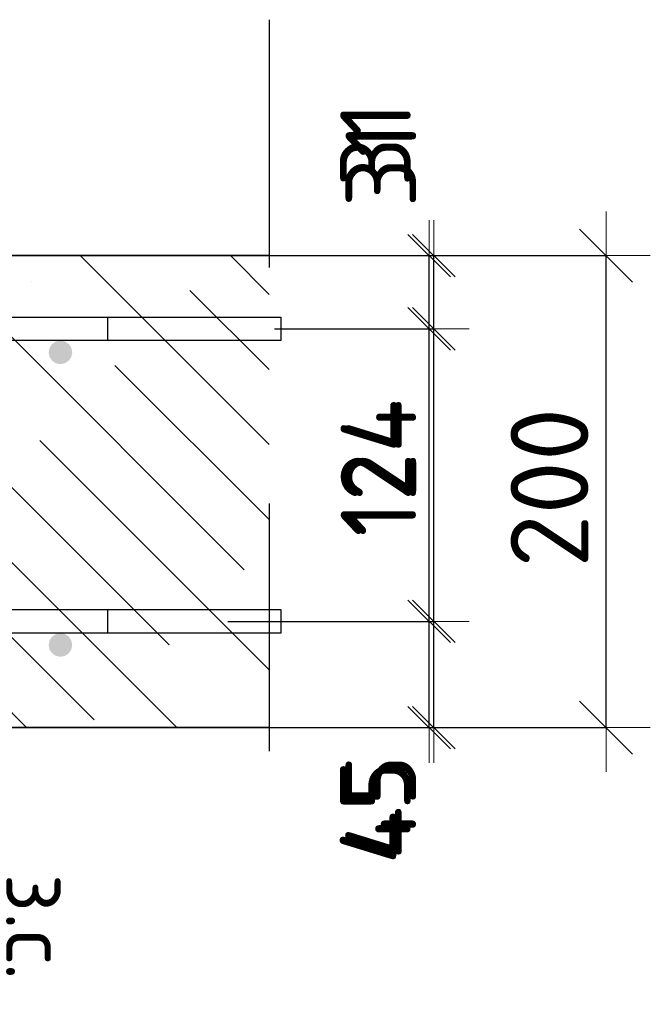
# Model space of a CAD drawing. Header units: metres. Extents: x -38 to 100, y -15 to 21.
# Tile 67 of 90: x 72.65 to 72.918, y 7.225 to 7.642. Entities that reach past the tile are written whole.
import ezdxf

# ---------------------------------------------------------------- set-up
doc = ezdxf.new("R2010")
doc.units = ezdxf.units.M
doc.header["$PDMODE"] = 65
doc.linetypes.add('______4', pattern=[0.135, 0.105, -0.03])
for name, color, linetype, lineweight in [('XR$4$Арм. стержнями верхней зоны', 180, 'Continuous', 35), ('XR$4$Арм. стержнями нижней зоны', 180, 'Continuous', 35), ('XR$4$Арм.стержн. Арматура края', 96, 'Continuous', 35), ('XR$4$Размерная линия (1)', 7, 'Continuous', 13), ('XR$4$Размерная линия_ общее', 7, 'Continuous', 13), ('XR$6$Арм. стержнями верхней зоны', 180, 'Continuous', 35), ('XR$6$Арм. стержнями нижней зоны', 180, 'Continuous', 35), ('XR$6$Арм.стержн. Арматура края', 96, 'Continuous', 35), ('XR$6$Размерная линия (1)', 7, 'Continuous', 13), ('XR$6$Размерная линия_ общее', 7, 'Continuous', 13)]:
    doc.layers.add(name, color=color, linetype=linetype, lineweight=lineweight)
doc.styles.add('ISOCPEUR', font='txt')
doc.dimstyles.new('DIMSTYLE_11', dxfattribs={"dimtxt": 0.033, "dimasz": 0.0375, "dimexe": 0, "dimexo": 0, "dimgap": 0.0165, "dimtad": 2, "dimdec": 0, "dimlfac": 1000, "dimrnd": 1, "dimzin": 12, "dimdsep": 46, "dimtxsty": 'ISOCPEUR', "dimblk1": 'ALL_ML_STRICH', "dimblk2": 'ALL_ML_STRICH', "dimsah": 1, "dimcen": 0, "dimclrd": 7, "dimclre": 256, "dimclrt": 7, "dimadec": 0, "dimazin": 0, "dimtfac": 1, "dimtdec": 0, "dimtix": 1, "dimtmove": 2, "dimatfit": 3, "dimfxl": 0, "dimtvp": 1.2, "dimtzin": 0, "dimlwd": 0, "dimlwe": -3, "dimarcsym": 0})
doc.dimstyles.new('DIMSTYLE_12', dxfattribs={"dimtxt": 0.03, "dimasz": 0.03, "dimexe": 0, "dimexo": 0, "dimgap": 0.015, "dimtad": 2, "dimdec": 0, "dimlfac": 1000, "dimrnd": 1, "dimzin": 12, "dimdsep": 46, "dimtxsty": 'ISOCPEUR', "dimblk1": 'ALL_ML_STRICH', "dimblk2": 'ALL_ML_STRICH', "dimsah": 1, "dimcen": 0, "dimclrd": 7, "dimclre": 256, "dimclrt": 7, "dimadec": 0, "dimazin": 0, "dimtfac": 1, "dimtdec": 0, "dimtix": 1, "dimtmove": 2, "dimatfit": 3, "dimfxl": 0, "dimtzin": 0, "dimlwd": 0, "dimlwe": -3, "dimarcsym": 0})
doc.dimstyles.new('DIMSTYLE_14', dxfattribs={"dimtxt": 0.03, "dimasz": 0.03, "dimexe": 0, "dimexo": 0, "dimgap": 0.015, "dimtad": 2, "dimdec": 0, "dimlfac": 1000, "dimrnd": 1, "dimzin": 12, "dimdsep": 46, "dimtxsty": 'ISOCPEUR', "dimblk1": 'ALL_ML_STRICH', "dimblk2": 'ALL_ML_STRICH', "dimsah": 1, "dimcen": 0, "dimclrd": 7, "dimclre": 256, "dimclrt": 7, "dimadec": 0, "dimazin": 0, "dimtfac": 1, "dimtdec": 0, "dimtix": 1, "dimtmove": 2, "dimatfit": 3, "dimfxl": 0, "dimtvp": 1.2, "dimtzin": 0, "dimlwd": 0, "dimlwe": -3, "dimarcsym": 0})
doc.dimstyles.new('DIMSTYLE_8', dxfattribs={"dimtxt": 0.033, "dimasz": 0.0375, "dimexe": 0, "dimexo": 0, "dimgap": 0.0165, "dimtad": 2, "dimdec": 0, "dimlfac": 1000, "dimrnd": 1, "dimzin": 12, "dimdsep": 46, "dimtxsty": 'ISOCPEUR', "dimblk1": 'ALL_ML_STRICH', "dimblk2": 'ALL_ML_STRICH', "dimsah": 1, "dimcen": 0, "dimclrd": 7, "dimclre": 256, "dimclrt": 7, "dimadec": 0, "dimazin": 0, "dimtfac": 1, "dimtdec": 0, "dimtix": 1, "dimtmove": 2, "dimatfit": 3, "dimfxl": 0, "dimtzin": 0, "dimlwd": 0, "dimlwe": -3, "dimarcsym": 0})
pattern_1 = [(135, (0, 0), (-0.031819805, -0.031819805), [0.4, -0.05, 0, -0.05]), (135, (-0.01591, -0.01591), (-0.031819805, -0.031819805), [0.8, -0.1, 0.1, -0.1])]

# ---------------------------------------------------------------- blocks, each defined once
blk = doc.blocks.new('ALL_ML_STRICH')
at = {"color": 0, "linetype": 'ByBlock', "lineweight": -2}
for p, q in [((0, -0.5), (0, 0.5)), ((-0.3, -0.3), (0.3, 0.3)), ((-1, 0), (0.5, 0))]:
    blk.add_line(p, q, dxfattribs=at)
blk = doc.blocks.new('*D135')
at = {"layer": 'DEFPOINTS', "color": 7, "linetype": 'Continuous', "lineweight": 13, "transparency": 33554687}
for p in [(72.7273, 7.54188), (72.7273, 7.34188), (72.89884, 7.34188)]:
    blk.add_point(p, dxfattribs=at)
at = {"layer": 'XR$4$Размерная линия_ общее', "color": 253, "linetype": 'Continuous', "lineweight": -2, "true_color": 0xa0a0a0, "transparency": 33554687}
for p, q in [((72.7473, 7.54188), (72.89884, 7.54188)), ((72.7473, 7.34188), (72.89884, 7.34188))]:
    blk.add_line(p, q, dxfattribs=at)
at = {"layer": 'XR$4$Размерная линия_ общее', "color": 7, "linetype": 'Continuous', "lineweight": -2, "transparency": 33554687}
blk.add_line((72.89884, 7.34188), (72.89884, 7.54188), dxfattribs=at)
at = {"layer": 'XR$4$Размерная линия_ общее', "color": 7, "linetype": 'Continuous', "lineweight": 13, "transparency": 33554687, "xscale": 0.0375, "yscale": 0.0375, "zscale": 0.0375}
for p, rotation in [((72.89884, 7.54188), 90), ((72.89884, 7.34188), 270)]:
    blk.add_blockref('ALL_ML_STRICH', p, dxfattribs=dict(at, rotation=rotation))
at = {"layer": 'XR$4$Размерная линия_ общее', "color": 7, "linetype": 'Continuous', "lineweight": 13, "transparency": 33554687, "insert": (72.87484, 7.44353), "char_height": 0.033, "width": 0.099, "attachment_point": 5, "rotation": 90, "style": 'ISOCPEUR'}
blk.add_mtext('\\A1;{200}', dxfattribs=at)
blk = doc.blocks.new('*D136')
at = {"layer": 'DEFPOINTS', "color": 7, "linetype": 'Continuous', "lineweight": 13, "transparency": 33554687}
for p in [(72.5769, 7.37188), (72.61689, 7.37188), (72.5769, 7.34188)]:
    blk.add_point(p, dxfattribs=at)
at = {"layer": 'XR$4$Размерная линия_ общее', "color": 253, "linetype": 'Continuous', "lineweight": -2, "true_color": 0xa0a0a0, "transparency": 33554687}
for p, q in [((72.5969, 7.37188), (72.61689, 7.37188)), ((72.5969, 7.34188), (72.61689, 7.34188))]:
    blk.add_line(p, q, dxfattribs=at)
at = {"layer": 'XR$4$Размерная линия_ общее', "color": 7, "linetype": 'Continuous', "lineweight": -2, "transparency": 33554687}
blk.add_line((72.61689, 7.37188), (72.61689, 7.34188), dxfattribs=at)
at = {"layer": 'XR$4$Размерная линия_ общее', "color": 7, "linetype": 'Continuous', "lineweight": 13, "transparency": 33554687, "xscale": 0.0375, "yscale": 0.0375, "zscale": 0.0375}
for p, rotation in [((72.61689, 7.37188), 90), ((72.61689, 7.34188), 270)]:
    blk.add_blockref('ALL_ML_STRICH', p, dxfattribs=dict(at, rotation=rotation))
at = {"layer": 'XR$4$Размерная линия_ общее', "color": 7, "linetype": 'Continuous', "lineweight": 13, "transparency": 33554687, "insert": (72.59289, 7.30345), "char_height": 0.033, "width": 0.066, "attachment_point": 5, "rotation": 90, "style": 'ISOCPEUR'}
blk.add_mtext('\\A1;{30}', dxfattribs=at)
at = {"layer": 'XR$4$Размерная линия_ общее', "color": 7, "linetype": 'Continuous', "lineweight": 13, "transparency": 33554687, "insert": (72.67143, 7.27997), "char_height": 0.027, "width": 0.00135, "attachment_point": 1, "rotation": 270, "line_spacing_factor": 0.60241, "style": 'ISOCPEUR'}
blk.add_mtext('з.с.', dxfattribs=at)
blk = doc.blocks.new('*D201')
at = {"layer": 'DEFPOINTS', "color": 7, "linetype": 'Continuous', "lineweight": 13, "transparency": 33554687}
for p in [(72.73118, 7.38688), (72.74403, 7.34188), (72.82384, 7.34188)]:
    blk.add_point(p, dxfattribs=at)
at = {"layer": 'XR$4$Размерная линия (1)', "color": 9, "linetype": 'Continuous', "lineweight": -2, "true_color": 0xc7c7c7, "transparency": 33554687}
for p, q in [((72.75118, 7.38688), (72.82384, 7.38688)), ((72.76403, 7.34188), (72.82384, 7.34188))]:
    blk.add_line(p, q, dxfattribs=at)
at = {"layer": 'XR$4$Размерная линия (1)', "color": 7, "linetype": 'Continuous', "lineweight": -2, "transparency": 33554687}
blk.add_line((72.82384, 7.34188), (72.82384, 7.38688), dxfattribs=at)
at = {"layer": 'XR$4$Размерная линия (1)', "color": 7, "linetype": 'Continuous', "lineweight": 13, "transparency": 33554687, "xscale": 0.03, "yscale": 0.03, "zscale": 0.03}
for p, rotation in [((72.82384, 7.38688), 90), ((72.82384, 7.34188), 270)]:
    blk.add_blockref('ALL_ML_STRICH', p, dxfattribs=dict(at, rotation=rotation))
at = {"layer": 'XR$4$Размерная линия (1)', "color": 7, "linetype": 'Continuous', "lineweight": 13, "transparency": 33554687, "insert": (72.80098, 7.30614), "char_height": 0.03, "width": 0.06, "attachment_point": 5, "rotation": 90, "style": 'ISOCPEUR'}
blk.add_mtext('\\A1;{45}', dxfattribs=at)
blk = doc.blocks.new('*D202')
at = {"layer": 'DEFPOINTS', "color": 7, "linetype": 'Continuous', "lineweight": 13, "transparency": 33554687}
for p in [(72.73821, 7.51088), (72.73118, 7.38688), (72.82384, 7.38688)]:
    blk.add_point(p, dxfattribs=at)
at = {"layer": 'XR$4$Размерная линия (1)', "color": 9, "linetype": 'Continuous', "lineweight": -2, "true_color": 0xc7c7c7, "transparency": 33554687}
for p, q in [((72.75821, 7.51088), (72.82384, 7.51088)), ((72.75118, 7.38688), (72.82384, 7.38688))]:
    blk.add_line(p, q, dxfattribs=at)
at = {"layer": 'XR$4$Размерная линия (1)', "color": 7, "linetype": 'Continuous', "lineweight": -2, "transparency": 33554687}
blk.add_line((72.82384, 7.38688), (72.82384, 7.51088), dxfattribs=at)
at = {"layer": 'XR$4$Размерная линия (1)', "color": 7, "linetype": 'Continuous', "lineweight": 13, "transparency": 33554687, "xscale": 0.03, "yscale": 0.03, "zscale": 0.03}
for p, rotation in [((72.82384, 7.51088), 90), ((72.82384, 7.38688), 270)]:
    blk.add_blockref('ALL_ML_STRICH', p, dxfattribs=dict(at, rotation=rotation))
at = {"layer": 'XR$4$Размерная линия (1)', "color": 7, "linetype": 'Continuous', "lineweight": 13, "transparency": 33554687, "insert": (72.80134, 7.45188), "char_height": 0.03, "width": 0.09, "attachment_point": 5, "rotation": 90, "style": 'ISOCPEUR'}
blk.add_mtext('\\A1;{124}', dxfattribs=at)
blk = doc.blocks.new('*D203')
at = {"layer": 'DEFPOINTS', "color": 7, "linetype": 'Continuous', "lineweight": 13, "transparency": 33554687}
for p in [(72.72034, 7.54188), (72.73821, 7.51088), (72.82384, 7.51088)]:
    blk.add_point(p, dxfattribs=at)
at = {"layer": 'XR$4$Размерная линия (1)', "color": 9, "linetype": 'Continuous', "lineweight": -2, "true_color": 0xc7c7c7, "transparency": 33554687}
for p, q in [((72.74034, 7.54188), (72.82384, 7.54188)), ((72.75821, 7.51088), (72.82384, 7.51088))]:
    blk.add_line(p, q, dxfattribs=at)
at = {"layer": 'XR$4$Размерная линия (1)', "color": 7, "linetype": 'Continuous', "lineweight": -2, "transparency": 33554687}
blk.add_line((72.82384, 7.51088), (72.82384, 7.54188), dxfattribs=at)
at = {"layer": 'XR$4$Размерная линия (1)', "color": 7, "linetype": 'Continuous', "lineweight": 13, "transparency": 33554687, "xscale": 0.03, "yscale": 0.03, "zscale": 0.03}
for p, rotation in [((72.82384, 7.54188), 90), ((72.82384, 7.51088), 270)]:
    blk.add_blockref('ALL_ML_STRICH', p, dxfattribs=dict(at, rotation=rotation))
at = {"layer": 'XR$4$Размерная линия (1)', "color": 7, "linetype": 'Continuous', "lineweight": 13, "transparency": 33554687, "insert": (72.8011, 7.58917), "char_height": 0.03, "width": 0.06, "attachment_point": 5, "rotation": 90, "style": 'ISOCPEUR'}
blk.add_mtext('\\A1;{31}', dxfattribs=at)
blk = doc.blocks.new('*D321')
at = {"layer": 'DEFPOINTS', "color": 7, "linetype": 'Continuous', "lineweight": 13, "transparency": 33554687}
for p in [(72.7273, 7.54188), (72.7273, 7.34188), (72.89884, 7.34188)]:
    blk.add_point(p, dxfattribs=at)
at = {"layer": 'XR$6$Размерная линия_ общее', "color": 253, "linetype": 'Continuous', "lineweight": -2, "true_color": 0xa0a0a0, "transparency": 33554687}
for p, q in [((72.7473, 7.54188), (72.89884, 7.54188)), ((72.7473, 7.34188), (72.89884, 7.34188))]:
    blk.add_line(p, q, dxfattribs=at)
at = {"layer": 'XR$6$Размерная линия_ общее', "color": 7, "linetype": 'Continuous', "lineweight": -2, "transparency": 33554687}
blk.add_line((72.89884, 7.34188), (72.89884, 7.54188), dxfattribs=at)
at = {"layer": 'XR$6$Размерная линия_ общее', "color": 7, "linetype": 'Continuous', "lineweight": 13, "transparency": 33554687, "xscale": 0.0375, "yscale": 0.0375, "zscale": 0.0375}
for p, rotation in [((72.89884, 7.54188), 90), ((72.89884, 7.34188), 270)]:
    blk.add_blockref('ALL_ML_STRICH', p, dxfattribs=dict(at, rotation=rotation))
at = {"layer": 'XR$6$Размерная линия_ общее', "color": 7, "linetype": 'Continuous', "lineweight": 13, "transparency": 33554687, "insert": (72.87484, 7.44353), "char_height": 0.033, "width": 0.099, "attachment_point": 5, "rotation": 90, "style": 'ISOCPEUR'}
blk.add_mtext('\\A1;{200}', dxfattribs=at)
blk = doc.blocks.new('*D322')
at = {"layer": 'DEFPOINTS', "color": 7, "linetype": 'Continuous', "lineweight": 13, "transparency": 33554687}
for p in [(72.5769, 7.37188), (72.61689, 7.37188), (72.5769, 7.34188)]:
    blk.add_point(p, dxfattribs=at)
at = {"layer": 'XR$6$Размерная линия_ общее', "color": 253, "linetype": 'Continuous', "lineweight": -2, "true_color": 0xa0a0a0, "transparency": 33554687}
for p, q in [((72.5969, 7.37188), (72.61689, 7.37188)), ((72.5969, 7.34188), (72.61689, 7.34188))]:
    blk.add_line(p, q, dxfattribs=at)
at = {"layer": 'XR$6$Размерная линия_ общее', "color": 7, "linetype": 'Continuous', "lineweight": -2, "transparency": 33554687}
blk.add_line((72.61689, 7.37188), (72.61689, 7.34188), dxfattribs=at)
at = {"layer": 'XR$6$Размерная линия_ общее', "color": 7, "linetype": 'Continuous', "lineweight": 13, "transparency": 33554687, "xscale": 0.0375, "yscale": 0.0375, "zscale": 0.0375}
for p, rotation in [((72.61689, 7.37188), 90), ((72.61689, 7.34188), 270)]:
    blk.add_blockref('ALL_ML_STRICH', p, dxfattribs=dict(at, rotation=rotation))
at = {"layer": 'XR$6$Размерная линия_ общее', "color": 7, "linetype": 'Continuous', "lineweight": 13, "transparency": 33554687, "insert": (72.59289, 7.30345), "char_height": 0.033, "width": 0.066, "attachment_point": 5, "rotation": 90, "style": 'ISOCPEUR'}
blk.add_mtext('\\A1;{30}', dxfattribs=at)
at = {"layer": 'XR$6$Размерная линия_ общее', "color": 7, "linetype": 'Continuous', "lineweight": 13, "transparency": 33554687, "insert": (72.67143, 7.27997), "char_height": 0.027, "width": 0.00135, "attachment_point": 1, "rotation": 270, "line_spacing_factor": 0.60241, "style": 'ISOCPEUR'}
blk.add_mtext('з.с.', dxfattribs=at)
blk = doc.blocks.new('*D394')
at = {"layer": 'DEFPOINTS', "color": 7, "linetype": 'Continuous', "lineweight": 13, "transparency": 33554687}
for p in [(72.71852, 7.38688), (72.73137, 7.34188), (72.82582, 7.34188)]:
    blk.add_point(p, dxfattribs=at)
at = {"layer": 'XR$6$Размерная линия (1)', "color": 9, "linetype": 'Continuous', "lineweight": -2, "true_color": 0xc7c7c7, "transparency": 33554687}
for p, q in [((72.73852, 7.38688), (72.82582, 7.38688)), ((72.75137, 7.34188), (72.82582, 7.34188))]:
    blk.add_line(p, q, dxfattribs=at)
at = {"layer": 'XR$6$Размерная линия (1)', "color": 7, "linetype": 'Continuous', "lineweight": -2, "transparency": 33554687}
blk.add_line((72.82582, 7.34188), (72.82582, 7.38688), dxfattribs=at)
at = {"layer": 'XR$6$Размерная линия (1)', "color": 7, "linetype": 'Continuous', "lineweight": 13, "transparency": 33554687, "xscale": 0.03, "yscale": 0.03, "zscale": 0.03}
for p, rotation in [((72.82582, 7.38688), 90), ((72.82582, 7.34188), 270)]:
    blk.add_blockref('ALL_ML_STRICH', p, dxfattribs=dict(at, rotation=rotation))
at = {"layer": 'XR$6$Размерная линия (1)', "color": 7, "linetype": 'Continuous', "lineweight": 13, "transparency": 33554687, "insert": (72.80331, 7.30812), "char_height": 0.03, "width": 0.06, "attachment_point": 5, "rotation": 90, "style": 'ISOCPEUR'}
blk.add_mtext('\\A1;{45}', dxfattribs=at)
blk = doc.blocks.new('*D395')
at = {"layer": 'DEFPOINTS', "color": 7, "linetype": 'Continuous', "lineweight": 13, "transparency": 33554687}
for p in [(72.75868, 7.51088), (72.71852, 7.38688), (72.82582, 7.38688)]:
    blk.add_point(p, dxfattribs=at)
at = {"layer": 'XR$6$Размерная линия (1)', "color": 9, "linetype": 'Continuous', "lineweight": -2, "true_color": 0xc7c7c7, "transparency": 33554687}
for p, q in [((72.77868, 7.51088), (72.82582, 7.51088)), ((72.73852, 7.38688), (72.82582, 7.38688))]:
    blk.add_line(p, q, dxfattribs=at)
at = {"layer": 'XR$6$Размерная линия (1)', "color": 7, "linetype": 'Continuous', "lineweight": -2, "transparency": 33554687}
blk.add_line((72.82582, 7.38688), (72.82582, 7.51088), dxfattribs=at)
at = {"layer": 'XR$6$Размерная линия (1)', "color": 7, "linetype": 'Continuous', "lineweight": 13, "transparency": 33554687, "xscale": 0.03, "yscale": 0.03, "zscale": 0.03}
for p, rotation in [((72.82582, 7.51088), 90), ((72.82582, 7.38688), 270)]:
    blk.add_blockref('ALL_ML_STRICH', p, dxfattribs=dict(at, rotation=rotation))
at = {"layer": 'XR$6$Размерная линия (1)', "color": 7, "linetype": 'Continuous', "lineweight": 13, "transparency": 33554687, "insert": (72.80332, 7.45188), "char_height": 0.03, "width": 0.09, "attachment_point": 5, "rotation": 90, "style": 'ISOCPEUR'}
blk.add_mtext('\\A1;{124}', dxfattribs=at)
blk = doc.blocks.new('*D396')
at = {"layer": 'DEFPOINTS', "color": 7, "linetype": 'Continuous', "lineweight": 13, "transparency": 33554687}
for p in [(72.70768, 7.54188), (72.75868, 7.51088), (72.82582, 7.51088)]:
    blk.add_point(p, dxfattribs=at)
at = {"layer": 'XR$6$Размерная линия (1)', "color": 9, "linetype": 'Continuous', "lineweight": -2, "true_color": 0xc7c7c7, "transparency": 33554687}
for p, q in [((72.72768, 7.54188), (72.82582, 7.54188)), ((72.77868, 7.51088), (72.82582, 7.51088))]:
    blk.add_line(p, q, dxfattribs=at)
at = {"layer": 'XR$6$Размерная линия (1)', "color": 7, "linetype": 'Continuous', "lineweight": -2, "transparency": 33554687}
blk.add_line((72.82582, 7.51088), (72.82582, 7.54188), dxfattribs=at)
at = {"layer": 'XR$6$Размерная линия (1)', "color": 7, "linetype": 'Continuous', "lineweight": 13, "transparency": 33554687, "xscale": 0.03, "yscale": 0.03, "zscale": 0.03}
for p, rotation in [((72.82582, 7.54188), 90), ((72.82582, 7.51088), 270)]:
    blk.add_blockref('ALL_ML_STRICH', p, dxfattribs=dict(at, rotation=rotation))
at = {"layer": 'XR$6$Размерная линия (1)', "color": 7, "linetype": 'Continuous', "lineweight": 13, "transparency": 33554687, "insert": (72.80341, 7.58046), "char_height": 0.03, "width": 0.06, "attachment_point": 5, "rotation": 90, "style": 'ISOCPEUR'}
blk.add_mtext('\\A1;{31}', dxfattribs=at)

msp = doc.modelspace()

# ---------------------------------------------------------------- hatches: boundary and pattern name
at = {"linetype": 'Continuous', "lineweight": 13, "transparency": 33554687}
h = msp.add_hatch(dxfattribs=at)
h.set_pattern_fill('__________540', scale=0.015, style=0, pattern_type=2)
h.set_pattern_definition(pattern_1)
h.paths.add_polyline_path([(72.1675, 7.54188), (72.1675, 7.34188), (72.75595, 7.34188), (72.75595, 7.54188)], flags=0)
h = msp.add_hatch(dxfattribs=at)
h.set_pattern_fill('__________540', scale=0.015, style=0, pattern_type=2)
h.set_pattern_definition(pattern_1)
h.paths.add_polyline_path([(72.1675, 7.54188), (72.1675, 7.34188), (72.75595, 7.34188), (72.75595, 7.54188)], flags=0)
at = {"layer": 'XR$4$Арм. стержнями верхней зоны', "linetype": 'Continuous', "lineweight": 50, "transparency": 33554687}
msp.add_hatch(color=4, dxfattribs=at).paths.add_polyline_path([(72.67251, 7.50088), (72.67212, 7.50279), (72.67104, 7.50441), (72.66942, 7.5055), (72.66751, 7.50588), (72.66559, 7.5055), (72.66397, 7.50441), (72.66289, 7.50279), (72.66251, 7.50088), (72.66289, 7.49896), (72.66397, 7.49734), (72.66559, 7.49626), (72.66751, 7.49588), (72.66942, 7.49626), (72.67104, 7.49734), (72.67212, 7.49896)])
at = {"layer": 'XR$4$Арм. стержнями нижней зоны', "linetype": 'Continuous', "lineweight": 50, "transparency": 33554687}
msp.add_hatch(color=4, dxfattribs=at).paths.add_polyline_path([(72.67251, 7.37688), (72.67212, 7.37879), (72.67104, 7.38041), (72.66942, 7.3815), (72.66751, 7.38188), (72.66559, 7.3815), (72.66397, 7.38041), (72.66289, 7.37879), (72.66251, 7.37688), (72.66289, 7.37496), (72.66397, 7.37334), (72.66559, 7.37226), (72.66751, 7.37188), (72.66942, 7.37226), (72.67104, 7.37334), (72.67212, 7.37496)])
at = {"layer": 'XR$6$Арм. стержнями верхней зоны', "linetype": 'Continuous', "lineweight": 50, "transparency": 33554687}
msp.add_hatch(color=4, dxfattribs=at).paths.add_polyline_path([(72.67251, 7.50088), (72.67212, 7.50279), (72.67104, 7.50441), (72.66942, 7.5055), (72.66751, 7.50588), (72.66559, 7.5055), (72.66397, 7.50441), (72.66289, 7.50279), (72.66251, 7.50088), (72.66289, 7.49896), (72.66397, 7.49734), (72.66559, 7.49626), (72.66751, 7.49588), (72.66942, 7.49626), (72.67104, 7.49734), (72.67212, 7.49896)])
at = {"layer": 'XR$6$Арм. стержнями нижней зоны', "linetype": 'Continuous', "lineweight": 50, "transparency": 33554687}
msp.add_hatch(color=4, dxfattribs=at).paths.add_polyline_path([(72.67251, 7.37688), (72.67212, 7.37879), (72.67104, 7.38041), (72.66942, 7.3815), (72.66751, 7.38188), (72.66559, 7.3815), (72.66397, 7.38041), (72.66289, 7.37879), (72.66251, 7.37688), (72.66289, 7.37496), (72.66397, 7.37334), (72.66559, 7.37226), (72.66751, 7.37188), (72.66942, 7.37226), (72.67104, 7.37334), (72.67212, 7.37496)])

# ---------------------------------------------------------------- linework, layer by layer
at = {"color": 7, "linetype": '______4', "lineweight": 25, "transparency": 33554687}
msp.add_line((72.75595, 7.64188), (72.75595, 7.24188), dxfattribs=at)
msp.add_line((72.75595, 7.64188), (72.75595, 7.24188), dxfattribs=at)
at = {"color": 7, "linetype": 'Continuous', "lineweight": 35, "transparency": 33554687}
for p, q in [((72.75595, 7.54188), (72.1675, 7.54188)), ((72.75595, 7.54188), (72.1675, 7.54188)), ((72.1675, 7.34188), (72.75595, 7.34188)), ((72.1675, 7.34188), (72.75595, 7.34188))]:
    msp.add_line(p, q, dxfattribs=at)
at = {"layer": 'XR$4$Арм. стержнями верхней зоны', "color": 4, "linetype": 'Continuous', "lineweight": 25, "transparency": 33554687}
for points in [[(72.76095, 7.50588), (72.1875, 7.50588), (72.1875, 7.51588), (72.76095, 7.51588), (72.76095, 7.50588)], [(72.76095, 7.50588), (72.44251, 7.50588), (72.44251, 7.51588), (72.76095, 7.51588), (72.76095, 7.50588)]]:
    msp.add_lwpolyline(points, dxfattribs=at)
at = {"layer": 'XR$4$Арм. стержнями нижней зоны', "color": 4, "linetype": 'Continuous', "lineweight": 25, "transparency": 33554687}
for points in [[(72.76095, 7.38188), (72.1875, 7.38188), (72.1875, 7.39188), (72.76095, 7.39188), (72.76095, 7.38188)], [(72.76095, 7.38188), (72.44251, 7.38188), (72.44251, 7.39188), (72.76095, 7.39188), (72.76095, 7.38188)]]:
    msp.add_lwpolyline(points, dxfattribs=at)
at = {"layer": 'XR$4$Арм.стержн. Арматура края', "color": 4, "linetype": 'Continuous', "lineweight": 25, "transparency": 33554687}
for points in [[(72.21607, 7.51588), (72.6875, 7.51588), (72.6875, 7.50588), (72.21676, 7.50588)], [(72.21676, 7.39188), (72.6875, 7.39188), (72.6875, 7.38188)], [(72.6875, 7.38188), (72.21607, 7.38188)]]:
    msp.add_lwpolyline(points, dxfattribs=at)
at = {"layer": 'XR$6$Арм. стержнями верхней зоны', "color": 4, "linetype": 'Continuous', "lineweight": 25, "transparency": 33554687}
for points in [[(72.76095, 7.50588), (72.1875, 7.50588), (72.1875, 7.51588), (72.76095, 7.51588), (72.76095, 7.50588)], [(72.76095, 7.50588), (72.44251, 7.50588), (72.44251, 7.51588), (72.76095, 7.51588), (72.76095, 7.50588)]]:
    msp.add_lwpolyline(points, dxfattribs=at)
at = {"layer": 'XR$6$Арм. стержнями нижней зоны', "color": 4, "linetype": 'Continuous', "lineweight": 25, "transparency": 33554687}
for points in [[(72.76095, 7.38188), (72.1875, 7.38188), (72.1875, 7.39188), (72.76095, 7.39188), (72.76095, 7.38188)], [(72.76095, 7.38188), (72.44251, 7.38188), (72.44251, 7.39188), (72.76095, 7.39188), (72.76095, 7.38188)]]:
    msp.add_lwpolyline(points, dxfattribs=at)
at = {"layer": 'XR$6$Арм.стержн. Арматура края', "color": 4, "linetype": 'Continuous', "lineweight": 25, "transparency": 33554687}
for points in [[(72.21607, 7.51588), (72.6875, 7.51588), (72.6875, 7.50588), (72.21676, 7.50588)], [(72.21676, 7.39188), (72.6875, 7.39188), (72.6875, 7.38188)], [(72.6875, 7.38188), (72.21607, 7.38188)]]:
    msp.add_lwpolyline(points, dxfattribs=at)

# ---------------------------------------------------------------- dimensions: what is measured, and where the dimension line sits
at = {"layer": 'XR$4$Размерная линия (1)', "color": 7, "linetype": 'Continuous', "lineweight": 13, "transparency": 33554687}
for base, p1, p2, dimstyle, picture, middle in [((72.82384, 7.54188), (72.75821, 7.51088), (72.74034, 7.54188), 'DIMSTYLE_14', '*D203', (72.8011, 7.58917)), ((72.82384, 7.51088), (72.75118, 7.38688), (72.75821, 7.51088), 'DIMSTYLE_12', '*D202', (72.80134, 7.45188)), ((72.82384, 7.38688), (72.76403, 7.34188), (72.75118, 7.38688), 'DIMSTYLE_14', '*D201', (72.80098, 7.30614))]:
    dim = msp.add_linear_dim(base=base, p1=p1, p2=p2, angle=90, dimstyle=dimstyle, override={"dimpost": '<>', "dimclrd": 7, "dimclre": 9, "dimclrt": 7, "dimlwd": 0, "dimlwe": 65533}, dxfattribs=at)
    dim.commit()
    dim.dimension.update_dxf_attribs({"geometry": picture, "text_midpoint": middle, "dimtype": 160})
at = {"layer": 'XR$4$Размерная линия_ общее', "color": 7, "linetype": 'Continuous', "lineweight": 13, "transparency": 33554687}
dim = msp.add_linear_dim(base=(72.89884, 7.54188), p1=(72.7473, 7.34188), p2=(72.7473, 7.54188), angle=90, dimstyle='DIMSTYLE_8', override={"dimpost": '<>', "dimclrd": 7, "dimclre": 253, "dimclrt": 7, "dimlwd": 0, "dimlwe": 65533}, dxfattribs=at)
dim.commit()
dim.dimension.update_dxf_attribs({"geometry": '*D135', "text_midpoint": (72.87484, 7.44353), "dimtype": 160})
dim = msp.add_linear_dim(base=(72.61689, 7.34188), p1=(72.5969, 7.37188), p2=(72.5969, 7.34188), angle=270, text='<>\\Xз.с.', dimstyle='DIMSTYLE_11', override={"dimpost": '<>', "dimclrd": 7, "dimclre": 253, "dimclrt": 7, "dimlwd": 0, "dimlwe": 65533}, dxfattribs=at)
dim.commit()
dim.dimension.update_dxf_attribs({"geometry": '*D136', "text_midpoint": (72.59289, 7.30345), "dimtype": 160})
at = {"layer": 'XR$6$Размерная линия (1)', "color": 7, "linetype": 'Continuous', "lineweight": 13, "transparency": 33554687}
for base, p1, p2, dimstyle, picture, middle in [((72.82582, 7.54188), (72.77868, 7.51088), (72.72768, 7.54188), 'DIMSTYLE_14', '*D396', (72.80341, 7.58046)), ((72.82582, 7.51088), (72.73852, 7.38688), (72.77868, 7.51088), 'DIMSTYLE_12', '*D395', (72.80332, 7.45188)), ((72.82582, 7.38688), (72.75137, 7.34188), (72.73852, 7.38688), 'DIMSTYLE_14', '*D394', (72.80331, 7.30812))]:
    dim = msp.add_linear_dim(base=base, p1=p1, p2=p2, angle=90, dimstyle=dimstyle, override={"dimpost": '<>', "dimclrd": 7, "dimclre": 9, "dimclrt": 7, "dimlwd": 0, "dimlwe": 65533}, dxfattribs=at)
    dim.commit()
    dim.dimension.update_dxf_attribs({"geometry": picture, "text_midpoint": middle, "dimtype": 160})
at = {"layer": 'XR$6$Размерная линия_ общее', "color": 7, "linetype": 'Continuous', "lineweight": 13, "transparency": 33554687}
dim = msp.add_linear_dim(base=(72.89884, 7.54188), p1=(72.7473, 7.34188), p2=(72.7473, 7.54188), angle=90, dimstyle='DIMSTYLE_8', override={"dimpost": '<>', "dimclrd": 7, "dimclre": 253, "dimclrt": 7, "dimlwd": 0, "dimlwe": 65533}, dxfattribs=at)
dim.commit()
dim.dimension.update_dxf_attribs({"geometry": '*D321', "text_midpoint": (72.87484, 7.44353), "dimtype": 160})
dim = msp.add_linear_dim(base=(72.61689, 7.34188), p1=(72.5969, 7.37188), p2=(72.5969, 7.34188), angle=270, text='<>\\Xз.с.', dimstyle='DIMSTYLE_11', override={"dimpost": '<>', "dimclrd": 7, "dimclre": 253, "dimclrt": 7, "dimlwd": 0, "dimlwe": 65533}, dxfattribs=at)
dim.commit()
dim.dimension.update_dxf_attribs({"geometry": '*D322', "text_midpoint": (72.59289, 7.30345), "dimtype": 160})

doc.saveas('drawing.dxf')
